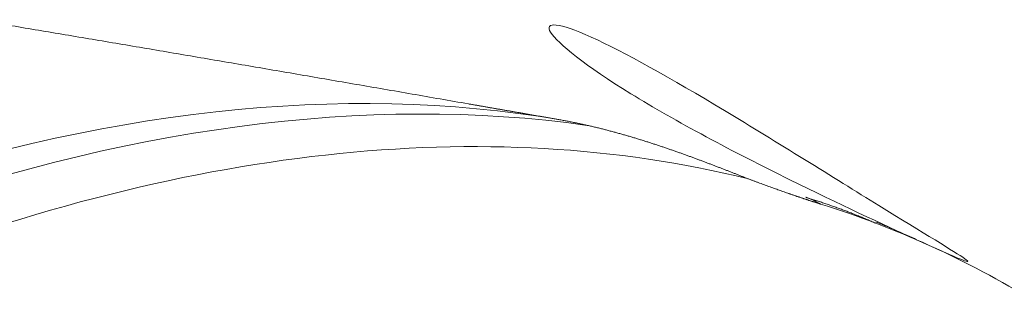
# Model space of a CAD drawing. Header units: millimetres. Extents: x 35469 to 44263, y -24881 to -16268.
# Tile 230 of 231: x 44156.737 to 44159.831, y -24495.39 to -24494.504. Entities that reach past the tile are written whole.
import ezdxf

# ---------------------------------------------------------------- set-up
doc = ezdxf.new("R2010")
doc.units = ezdxf.units.MM
doc.header["$LTSCALE"] = 0.3175
doc.layers.add('1轮廓实线层', color=7, linetype='Continuous', lineweight=18)

# ---------------------------------------------------------------- blocks, each defined once
blk = doc.blocks.new('MR20E-1840-Z')
at = {"layer": '1轮廓实线层'}
for centre, major_axis, ratio, start_param, end_param in [((15764.1442, -10786.8328), (-4.8884, -7.9152), 0.556892, 3.362829, 3.741203), ((15764.3024, -10786.9305), (4.9262, 7.9764), 0.556892, 0.239284, 0.616222), ((15764.4685, -10787.0331), (4.9262, 7.9764), 0.556892, 0.175724, 0.645122), ((15768.6321, -10779.0439), (0.0898, 0.2862), 0.822362, 6.076821, 6.283238), ((15764.5144, -10787.0614), (4.9262, 7.9764), 0.556892, 0.071699, 0.140827), ((15764.5144, -10787.0614), (4.9262, 7.9764), 0.556892, 6.283182, 6.354884)]:
    blk.add_ellipse(centre, major_axis=major_axis, ratio=ratio, start_param=start_param, end_param=end_param, dxfattribs=at)
for points, knots in [([(15767.662, -10778.4636), (15767.6324, -10778.4585), (15767.5733, -10778.4482), (15767.4848, -10778.4327), (15767.3967, -10778.4174), (15767.3089, -10778.4022), (15767.2213, -10778.3871), (15767.1341, -10778.372), (15767.0473, -10778.3571), (15766.9607, -10778.3422), (15766.8744, -10778.3275), (15766.7885, -10778.3128), (15766.7029, -10778.2982), (15766.6176, -10778.2837), (15766.5326, -10778.2693), (15766.4479, -10778.255), (15766.3636, -10778.2408), (15766.2795, -10778.2267), (15766.1958, -10778.2126), (15766.1401, -10778.2033), (15766.1123, -10778.1987)], [0, 0, 0, 0, 0.057359, 0.114506, 0.17144, 0.228162, 0.284672, 0.34097, 0.397056, 0.452929, 0.508591, 0.56404, 0.619277, 0.674302, 0.729115, 0.783716, 0.838105, 0.892282, 0.946247, 1, 1, 1, 1]), ([(15769.0668, -10778.8895), (15768.966, -10778.8435), (15768.8251, -10778.778), (15768.4966, -10778.616), (15768.3119, -10778.518), (15768.0324, -10778.3455), (15767.941, -10778.2728), (15767.8995, -10778.204), (15767.9462, -10778.2077), (15768.1486, -10778.2989), (15768.301, -10778.3849), (15768.6324, -10778.5847), (15768.8097, -10778.6959), (15768.951, -10778.7832)], [0, 0, 0, 0, 0.148809, 0.148809, 0.319047, 0.319047, 0.489286, 0.489286, 0.659524, 0.659524, 0.829762, 0.829762, 1, 1, 1, 1]), ([(15767.9461, -10778.5131), (15767.9441, -10778.5128), (15767.9401, -10778.5121), (15767.9342, -10778.511), (15767.9282, -10778.51), (15767.9223, -10778.509), (15767.9164, -10778.5079), (15767.9105, -10778.5069), (15767.9046, -10778.5059), (15767.8988, -10778.5048), (15767.8929, -10778.5038), (15767.8871, -10778.5028), (15767.8813, -10778.5018), (15767.8755, -10778.5008), (15767.8697, -10778.4998), (15767.8639, -10778.4988), (15767.8582, -10778.4978), (15767.8525, -10778.4968), (15767.8467, -10778.4958), (15767.841, -10778.4948), (15767.8354, -10778.4938), (15767.8297, -10778.4928), (15767.824, -10778.4918), (15767.8184, -10778.4908), (15767.8128, -10778.4899), (15767.8072, -10778.4889), (15767.8016, -10778.4879), (15767.796, -10778.487), (15767.7905, -10778.486), (15767.7849, -10778.485), (15767.7794, -10778.4841), (15767.7739, -10778.4831), (15767.7684, -10778.4822), (15767.7629, -10778.4812), (15767.7575, -10778.4803), (15767.752, -10778.4793), (15767.7466, -10778.4784), (15767.7412, -10778.4774), (15767.7358, -10778.4765), (15767.7304, -10778.4756), (15767.7251, -10778.4746), (15767.7197, -10778.4737), (15767.7144, -10778.4728), (15767.7091, -10778.4718), (15767.7038, -10778.4709), (15767.6985, -10778.47), (15767.6932, -10778.4691), (15767.688, -10778.4682), (15767.6828, -10778.4673), (15767.6775, -10778.4663), (15767.6723, -10778.4654), (15767.6672, -10778.4645), (15767.6637, -10778.4639), (15767.662, -10778.4636)], [0, 0, 0, 0, 0.020289, 0.040535, 0.060739, 0.080903, 0.101028, 0.121113, 0.14116, 0.161171, 0.181145, 0.201084, 0.220988, 0.24086, 0.260698, 0.280506, 0.300283, 0.32003, 0.339748, 0.359439, 0.379103, 0.398741, 0.418354, 0.437943, 0.45751, 0.477054, 0.496577, 0.51608, 0.535565, 0.555031, 0.574479, 0.593912, 0.613329, 0.632733, 0.652123, 0.671501, 0.690867, 0.710223, 0.72957, 0.748909, 0.76824, 0.787565, 0.806884, 0.826199, 0.845511, 0.86482, 0.884128, 0.903436, 0.922744, 0.942053, 0.961365, 0.98068, 1, 1, 1, 1]), ([(15768.5423, -10778.6999), (15768.5407, -10778.6993), (15768.5376, -10778.6981), (15768.533, -10778.6963), (15768.5283, -10778.6944), (15768.5236, -10778.6926), (15768.5189, -10778.6907), (15768.5141, -10778.6888), (15768.5094, -10778.687), (15768.5046, -10778.6851), (15768.4998, -10778.6832), (15768.495, -10778.6813), (15768.4902, -10778.6795), (15768.4854, -10778.6776), (15768.4805, -10778.6757), (15768.4757, -10778.6738), (15768.4708, -10778.6719), (15768.4659, -10778.67), (15768.461, -10778.6681), (15768.4561, -10778.6662), (15768.4511, -10778.6643), (15768.4462, -10778.6624), (15768.4412, -10778.6605), (15768.4362, -10778.6585), (15768.4312, -10778.6566), (15768.4262, -10778.6547), (15768.4211, -10778.6528), (15768.4161, -10778.6509), (15768.411, -10778.6489), (15768.4059, -10778.647), (15768.4008, -10778.6451), (15768.3957, -10778.6432), (15768.3905, -10778.6412), (15768.3854, -10778.6393), (15768.3802, -10778.6374), (15768.375, -10778.6355), (15768.3698, -10778.6335), (15768.3646, -10778.6316), (15768.3593, -10778.6297), (15768.354, -10778.6278), (15768.3488, -10778.6259), (15768.3435, -10778.6239), (15768.3381, -10778.622), (15768.3328, -10778.6201), (15768.3274, -10778.6182), (15768.3221, -10778.6163), (15768.3167, -10778.6144), (15768.3113, -10778.6125), (15768.3059, -10778.6106), (15768.3004, -10778.6087), (15768.295, -10778.6068), (15768.2895, -10778.6049), (15768.284, -10778.603), (15768.2785, -10778.6011), (15768.2729, -10778.5993), (15768.2674, -10778.5974), (15768.2618, -10778.5955), (15768.2562, -10778.5937), (15768.2506, -10778.5918), (15768.245, -10778.59), (15768.2393, -10778.5881), (15768.2337, -10778.5863), (15768.228, -10778.5845), (15768.2223, -10778.5826), (15768.2166, -10778.5808), (15768.2108, -10778.579), (15768.2051, -10778.5772), (15768.1993, -10778.5754), (15768.1935, -10778.5737), (15768.1877, -10778.5719), (15768.1819, -10778.5701), (15768.176, -10778.5684), (15768.1702, -10778.5666), (15768.1643, -10778.5649), (15768.1584, -10778.5632), (15768.1524, -10778.5615), (15768.1465, -10778.5598), (15768.1405, -10778.5581), (15768.1345, -10778.5564), (15768.1285, -10778.5547), (15768.1225, -10778.5531), (15768.1165, -10778.5514), (15768.1104, -10778.5498), (15768.1043, -10778.5482), (15768.0982, -10778.5466), (15768.0921, -10778.545), (15768.086, -10778.5434), (15768.0798, -10778.5419), (15768.0737, -10778.5403), (15768.0675, -10778.5388), (15768.0613, -10778.5373), (15768.055, -10778.5358), (15768.0488, -10778.5343), (15768.0425, -10778.5328), (15768.0362, -10778.5314), (15768.0299, -10778.53), (15768.0236, -10778.5285), (15768.0172, -10778.5272), (15768.0108, -10778.5258), (15768.0045, -10778.5244), (15767.9981, -10778.5231), (15767.9916, -10778.5218), (15767.9852, -10778.5205), (15767.9787, -10778.5192), (15767.9722, -10778.5179), (15767.9657, -10778.5167), (15767.9592, -10778.5155), (15767.9527, -10778.5143), (15767.9483, -10778.5135), (15767.9461, -10778.5131)], [0, 0, 0, 0, 0.008804, 0.017605, 0.026403, 0.035199, 0.043992, 0.052785, 0.061576, 0.070366, 0.079157, 0.087947, 0.096738, 0.105529, 0.114322, 0.123117, 0.131913, 0.140713, 0.149515, 0.15832, 0.167129, 0.175942, 0.184759, 0.193582, 0.202409, 0.211242, 0.220082, 0.228927, 0.23778, 0.246639, 0.255507, 0.264382, 0.273266, 0.282158, 0.291059, 0.299971, 0.308891, 0.317823, 0.326765, 0.335718, 0.344682, 0.353658, 0.362647, 0.371648, 0.380661, 0.389689, 0.398729, 0.407784, 0.416854, 0.425938, 0.435037, 0.444151, 0.453282, 0.462428, 0.471592, 0.480772, 0.489969, 0.499184, 0.508417, 0.517668, 0.526938, 0.536227, 0.545535, 0.554862, 0.56421, 0.573578, 0.582967, 0.592377, 0.601808, 0.61126, 0.620735, 0.630232, 0.639751, 0.649294, 0.658859, 0.668448, 0.678061, 0.687698, 0.69736, 0.707046, 0.716758, 0.726494, 0.736257, 0.746045, 0.75586, 0.765701, 0.775569, 0.785464, 0.795386, 0.805336, 0.815314, 0.825321, 0.835355, 0.845419, 0.855511, 0.865633, 0.875784, 0.885966, 0.896177, 0.906419, 0.916691, 0.926994, 0.937328, 0.947693, 0.958091, 0.96852, 0.978981, 0.989474, 1, 1, 1, 1]), ([(15768.7683, -10778.7789), (15768.7672, -10778.7786), (15768.7651, -10778.7779), (15768.7619, -10778.7769), (15768.7587, -10778.7759), (15768.7554, -10778.7748), (15768.7521, -10778.7738), (15768.7488, -10778.7727), (15768.7455, -10778.7716), (15768.7421, -10778.7706), (15768.7387, -10778.7695), (15768.7353, -10778.7683), (15768.7319, -10778.7672), (15768.7284, -10778.7661), (15768.7249, -10778.7649), (15768.7214, -10778.7637), (15768.7179, -10778.7626), (15768.7143, -10778.7614), (15768.7107, -10778.7602), (15768.7071, -10778.759), (15768.7034, -10778.7577), (15768.6998, -10778.7565), (15768.6961, -10778.7552), (15768.6923, -10778.754), (15768.6886, -10778.7527), (15768.6848, -10778.7514), (15768.681, -10778.7501), (15768.6772, -10778.7488), (15768.6733, -10778.7474), (15768.6695, -10778.7461), (15768.6643, -10778.7443), (15768.658, -10778.7421), (15768.6502, -10778.7393), (15768.6425, -10778.7366), (15768.6346, -10778.7338), (15768.6266, -10778.7309), (15768.6186, -10778.728), (15768.6104, -10778.7251), (15768.6022, -10778.7221), (15768.5939, -10778.7191), (15768.5855, -10778.716), (15768.577, -10778.7129), (15768.5685, -10778.7097), (15768.5598, -10778.7065), (15768.5511, -10778.7033), (15768.5452, -10778.701), (15768.5423, -10778.6999)], [0, 0, 0, 0, 0.017371, 0.034726, 0.052066, 0.069391, 0.086701, 0.103999, 0.121284, 0.138558, 0.155821, 0.173073, 0.190317, 0.207552, 0.224779, 0.241999, 0.259213, 0.276422, 0.293626, 0.310826, 0.328024, 0.345219, 0.362413, 0.379606, 0.3968, 0.413994, 0.43119, 0.448389, 0.465591, 0.482797, 0.500008, 0.533308, 0.566587, 0.599853, 0.633109, 0.666363, 0.699619, 0.732884, 0.766164, 0.799463, 0.832788, 0.866145, 0.899539, 0.932976, 0.966461, 1, 1, 1, 1]), ([(15768.951, -10778.7832), (15769.0924, -10778.8705), (15769.1917, -10778.9301), (15769.2509, -10778.9715), (15769.2099, -10778.9544), (15769.1099, -10778.9091)], [0, 0, 0, 0, 0.501756, 0.501756, 1, 1, 1, 1]), ([(15769.1097, -10778.909), (15769.1014, -10778.9052), (15769.0841, -10778.8974), (15769.0656, -10778.8889), (15769.0367, -10778.8758), (15769.0161, -10778.8666), (15768.9831, -10778.8523), (15768.9717, -10778.8475), (15768.9541, -10778.8403), (15768.9482, -10778.8379), (15768.9422, -10778.8355)], [0, 0, 0, 0, 0.182042, 0.364084, 0.364084, 0.728168, 0.728168, 0.910209, 0.910209, 1, 1, 1, 1])]:
    blk.add_open_spline(points, degree=3, knots=knots, dxfattribs=at)
blk.add_open_spline([(15768.9409, -10778.839), (15768.8346, -10778.7919), (15768.7219, -10778.7577)], degree=2, dxfattribs=at)

msp = doc.modelspace()

# ---------------------------------------------------------------- block references
msp.add_blockref('MR20E-1840-Z', (28390.4852, -13716.3054))

doc.saveas('drawing.dxf')
